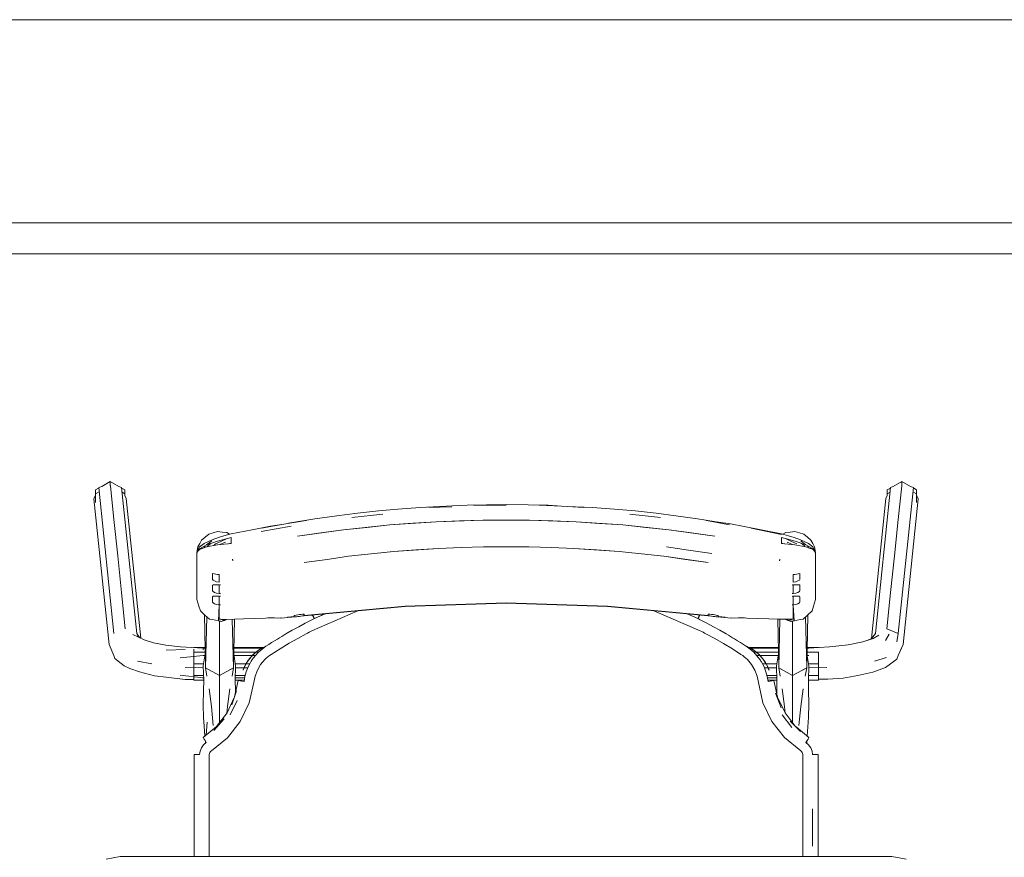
# Model space of a CAD drawing. Header units: millimetres. Extents: x 321 to 585, y -277 to 9.
# Tile 142 of 256: x 391.48 to 392.74, y -200.26 to -199.19. Entities that reach past the tile are written whole.
import ezdxf

# ---------------------------------------------------------------- set-up
doc = ezdxf.new("R2010")
doc.units = ezdxf.units.MM
doc.header["$MEASUREMENT"] = 0
for name, color, linetype, lineweight in [('IFC-Elemento de mobília-Contorno', 152, 'Continuous', 5), ('IFC-Laje-Contorno', 134, 'Continuous', 5), ('IFC-Viga-Contorno', 66, 'Continuous', 5)]:
    doc.layers.add(name, color=color, linetype=linetype, lineweight=lineweight)

msp = doc.modelspace()

# ---------------------------------------------------------------- linework, layer by layer
at = {"layer": 'IFC-Elemento de mobília-Contorno', "color": 7, "lineweight": 5}
for p, q in [((391.5807, -199.7893), (391.5917, -199.7832)), ((391.5917, -199.7883), (391.5917, -199.7832)), ((391.5917, -199.7832), (391.6027, -199.7893)), ((392.5943, -199.7893), (392.6054, -199.7832)), ((392.6054, -199.7883), (392.6054, -199.7832)), ((392.6054, -199.7832), (392.6164, -199.7893)), ((391.5728, -199.7937), (391.5766, -199.7916)), ((391.5728, -199.7988), (391.5728, -199.7937)), ((391.5728, -199.7988), (391.5774, -199.7963)), ((391.5766, -199.7916), (391.5769, -199.7908)), ((391.5769, -199.7908), (391.5807, -199.7893)), ((391.5769, -199.7908), (391.5962, -199.9777)), ((391.5917, -199.7883), (391.5919, -199.7884)), ((391.5919, -199.7884), (391.5963, -199.8316)), ((391.6027, -199.7893), (391.6061, -199.7907)), ((391.6061, -199.7907), (391.6255, -199.9775)), ((391.6061, -199.7907), (391.6065, -199.7914)), ((391.6065, -199.7914), (391.6105, -199.7937)), ((391.6105, -199.8009), (391.6105, -199.7937)), ((391.6105, -199.7988), (391.6105, -199.7937)), ((392.5716, -199.9775), (392.5909, -199.7907)), ((392.5865, -199.7937), (392.5906, -199.7914)), ((392.5865, -199.7988), (392.5865, -199.7937)), ((392.5906, -199.7914), (392.5909, -199.7907)), ((392.5909, -199.7907), (392.5943, -199.7893)), ((392.6007, -199.8316), (392.6052, -199.7884)), ((392.6008, -199.9777), (392.6202, -199.7908)), ((392.6052, -199.7884), (392.6054, -199.7883)), ((392.6164, -199.7893), (392.6202, -199.7908)), ((392.6196, -199.7963), (392.6242, -199.7988)), ((392.6202, -199.7908), (392.6205, -199.7916)), ((392.6205, -199.7916), (392.6242, -199.7937)), ((392.6242, -199.8003), (392.6242, -199.7937)), ((392.6242, -199.7988), (392.6242, -199.7937)), ((391.5708, -199.805), (391.5728, -199.8003)), ((391.5708, -199.805), (391.5902, -199.9919)), ((391.5728, -199.8098), (391.5728, -199.7988)), ((391.6068, -199.7967), (391.6105, -199.7988)), ((391.6105, -199.8009), (391.6105, -199.7988)), ((391.6105, -199.8009), (391.6122, -199.8048)), ((391.6122, -199.8048), (391.6307, -199.9838)), ((392.5663, -199.9841), (392.5848, -199.8048)), ((392.5848, -199.8048), (392.5865, -199.8009)), ((392.5865, -199.7988), (392.5903, -199.7967)), ((392.5865, -199.8009), (392.5865, -199.7988)), ((392.6069, -199.9919), (392.6262, -199.805)), ((392.6242, -199.8097), (392.6242, -199.7988)), ((392.6242, -199.8003), (392.6262, -199.805)), ((391.9082, -199.8234), (391.935, -199.8206)), ((391.935, -199.8206), (391.9601, -199.8184)), ((391.9601, -199.8184), (391.9884, -199.8163)), ((391.9884, -199.8163), (392.0298, -199.814)), ((391.9996, -199.8162), (392.0292, -199.8153)), ((392.0298, -199.814), (392.0488, -199.8134)), ((392.0488, -199.8134), (392.0736, -199.8127)), ((392.0566, -199.8134), (392.0987, -199.8134)), ((392.0736, -199.8127), (392.0987, -199.8126)), ((392.0987, -199.8126), (392.1269, -199.8128)), ((392.1269, -199.8128), (392.1525, -199.8134)), ((392.1408, -199.8134), (392.1697, -199.8144)), ((392.1525, -199.8134), (392.1697, -199.8144)), ((392.1697, -199.8144), (392.1979, -199.8162)), ((392.1768, -199.8149), (392.209, -199.8163)), ((392.209, -199.8163), (392.2373, -199.8184)), ((392.2373, -199.8184), (392.264, -199.8207)), ((392.264, -199.8207), (392.2907, -199.8236)), ((391.5963, -199.8316), (391.6012, -199.8783)), ((391.8138, -199.8375), (391.8425, -199.833)), ((391.82, -199.8365), (391.8538, -199.8309)), ((391.8538, -199.8309), (391.8816, -199.8268)), ((391.8816, -199.8268), (391.9082, -199.8234)), ((391.9012, -199.829), (391.9405, -199.8247)), ((392.0091, -199.8345), (392.0688, -199.8324)), ((392.0091, -199.8345), (392.039, -199.8334)), ((392.039, -199.8334), (392.0688, -199.8324)), ((392.0688, -199.8324), (392.1286, -199.8324)), ((392.1286, -199.8324), (392.1883, -199.8345)), ((392.1286, -199.8324), (392.1585, -199.8334)), ((392.1585, -199.8334), (392.1883, -199.8345)), ((392.2569, -199.8248), (392.2962, -199.829)), ((392.2907, -199.8236), (392.3159, -199.8268)), ((392.3159, -199.8268), (392.3437, -199.8309)), ((392.3437, -199.8309), (392.365, -199.8344)), ((392.355, -199.833), (392.3846, -199.8384)), ((392.355, -199.833), (392.386, -199.8374)), ((392.5959, -199.8783), (392.6007, -199.8316)), ((391.7463, -199.8502), (391.7732, -199.8447)), ((391.7732, -199.8447), (391.797, -199.8401)), ((391.7847, -199.847), (391.8233, -199.8401)), ((391.7853, -199.8426), (391.8138, -199.8375)), ((391.797, -199.8401), (391.8138, -199.8375)), ((391.8316, -199.8531), (391.8904, -199.8449)), ((391.8615, -199.8489), (391.8904, -199.8449)), ((391.8904, -199.8449), (391.9496, -199.8386)), ((391.8904, -199.8449), (391.92, -199.8417)), ((391.92, -199.8417), (391.9496, -199.8386)), ((391.9496, -199.8386), (392.0091, -199.8345)), ((391.9496, -199.8386), (391.9793, -199.8365)), ((391.9793, -199.8365), (392.0091, -199.8345)), ((392.1883, -199.8345), (392.2479, -199.8386)), ((392.1883, -199.8345), (392.2181, -199.8366)), ((392.2181, -199.8366), (392.2479, -199.8386)), ((392.2479, -199.8386), (392.3071, -199.8449)), ((392.2479, -199.8386), (392.2775, -199.8417)), ((392.2775, -199.8417), (392.3071, -199.8449)), ((392.3071, -199.8449), (392.3658, -199.8531)), ((392.3071, -199.8449), (392.3359, -199.8489)), ((392.386, -199.8374), (392.4036, -199.8408)), ((392.4036, -199.8408), (392.4274, -199.8452)), ((392.4122, -199.8426), (392.4514, -199.851)), ((392.4274, -199.8452), (392.4511, -199.8502)), ((391.7063, -199.8624), (391.7087, -199.858)), ((391.7087, -199.858), (391.7132, -199.8542)), ((391.7118, -199.8624), (391.7221, -199.8575)), ((391.7132, -199.8542), (391.7177, -199.8504)), ((391.7151, -199.8643), (391.7216, -199.8591)), ((391.7151, -199.8643), (391.7289, -199.8592)), ((391.7177, -199.8504), (391.7234, -199.8487)), ((391.7221, -199.8575), (391.7302, -199.8548)), ((391.7234, -199.8487), (391.7291, -199.8471)), ((391.7289, -199.8592), (391.7464, -199.8547)), ((391.7291, -199.8471), (391.7349, -199.8478)), ((391.7302, -199.8548), (391.7373, -199.8525)), ((391.7334, -199.8597), (391.7403, -199.8563)), ((391.7349, -199.8478), (391.7408, -199.8485)), ((391.7373, -199.8525), (391.7463, -199.8502)), ((391.7408, -199.8485), (391.7445, -199.8506)), ((391.7464, -199.8567), (391.7464, -199.8547)), ((391.7464, -199.8586), (391.7464, -199.8567)), ((391.7464, -199.8605), (391.7464, -199.8586)), ((391.8316, -199.8531), (391.8615, -199.8489)), ((392.3359, -199.8489), (392.3658, -199.8531)), ((392.4511, -199.8502), (392.4602, -199.8525)), ((392.4511, -199.8567), (392.4511, -199.8547)), ((392.4511, -199.8547), (392.4686, -199.8592)), ((392.4511, -199.8586), (392.4511, -199.8567)), ((392.4511, -199.8605), (392.4511, -199.8586)), ((392.4529, -199.8506), (392.4567, -199.8485)), ((392.4567, -199.8485), (392.4625, -199.8478)), ((392.4571, -199.8564), (392.464, -199.8598)), ((392.4602, -199.8525), (392.4673, -199.8548)), ((392.4625, -199.8478), (392.4684, -199.8471)), ((392.4673, -199.8548), (392.4754, -199.8575)), ((392.4684, -199.8471), (392.4741, -199.8488)), ((392.4686, -199.8592), (392.4823, -199.8643)), ((392.4741, -199.8488), (392.4798, -199.8504)), ((392.4754, -199.8575), (392.4856, -199.8624)), ((392.4758, -199.8591), (392.4823, -199.8643)), ((392.4798, -199.8504), (392.4843, -199.8542)), ((392.4843, -199.8542), (392.4888, -199.858)), ((392.4888, -199.858), (392.4912, -199.8623)), ((391.7027, -199.8739), (391.7039, -199.8668)), ((391.7027, -199.8739), (391.7057, -199.867)), ((391.7027, -199.8739), (391.7059, -199.8694)), ((391.7027, -199.8739), (391.7044, -199.8718)), ((391.7039, -199.8668), (391.7063, -199.8624)), ((391.7044, -199.8718), (391.7059, -199.8701)), ((391.7057, -199.867), (391.7118, -199.8624)), ((391.7059, -199.8694), (391.7151, -199.8643)), ((391.7059, -199.8701), (391.715, -199.8667)), ((391.7071, -199.8688), (391.7101, -199.8685)), ((391.7114, -199.868), (391.713, -199.8657)), ((391.715, -199.8667), (391.729, -199.8641)), ((391.7159, -199.8665), (391.7166, -199.8655)), ((391.7166, -199.8655), (391.7205, -199.8623)), ((391.7243, -199.8649), (391.7265, -199.8629)), ((391.7265, -199.8629), (391.7334, -199.8597)), ((391.729, -199.8641), (391.7464, -199.8625)), ((391.732, -199.8638), (391.7391, -199.8609)), ((391.7429, -199.8628), (391.7464, -199.8618)), ((391.7449, -199.8622), (391.7457, -199.8625)), ((391.7464, -199.8625), (391.7464, -199.8605)), ((391.9543, -199.8727), (392.0119, -199.8686)), ((391.9543, -199.8727), (391.9831, -199.8706)), ((391.9831, -199.8706), (392.0119, -199.8686)), ((392.0119, -199.8686), (392.0409, -199.8676)), ((392.0409, -199.8676), (392.0698, -199.8665)), ((392.0698, -199.8665), (392.1277, -199.8665)), ((392.1277, -199.8665), (392.1566, -199.8676)), ((392.1566, -199.8676), (392.1855, -199.8686)), ((392.1855, -199.8686), (392.2432, -199.8727)), ((392.1855, -199.8686), (392.2143, -199.8706)), ((392.2143, -199.8706), (392.2432, -199.8727)), ((392.3039, -199.8668), (392.3323, -199.8708)), ((392.3039, -199.8668), (392.3321, -199.8708)), ((392.3321, -199.8708), (392.3618, -199.875)), ((392.3323, -199.8708), (392.3618, -199.875)), ((392.4511, -199.8625), (392.4511, -199.8605)), ((392.4511, -199.8618), (392.4546, -199.8628)), ((392.4511, -199.8625), (392.4684, -199.8641)), ((392.4514, -199.8625), (392.4523, -199.8621)), ((392.4583, -199.8609), (392.4654, -199.8638)), ((392.464, -199.8598), (392.471, -199.8629)), ((392.4684, -199.8641), (392.4825, -199.8667)), ((392.4763, -199.862), (392.4806, -199.8655)), ((392.4806, -199.8655), (392.4813, -199.8665)), ((392.4823, -199.8643), (392.4916, -199.8694)), ((392.4825, -199.8667), (392.4916, -199.8701)), ((392.4843, -199.8657), (392.4856, -199.8678)), ((392.4856, -199.8624), (392.4915, -199.8668)), ((392.4875, -199.8686), (392.4903, -199.8687)), ((392.4912, -199.8623), (392.4935, -199.8666)), ((392.4915, -199.8668), (392.4947, -199.8739)), ((392.4916, -199.8694), (392.4947, -199.8739)), ((392.4916, -199.8701), (392.493, -199.8718)), ((392.493, -199.8718), (392.4947, -199.8739)), ((392.4935, -199.8666), (392.4947, -199.8739)), ((391.6012, -199.8783), (391.606, -199.925)), ((391.7027, -199.8889), (391.7027, -199.8739)), ((391.7483, -199.8824), (391.7485, -199.8834)), ((391.7483, -199.8824), (391.7487, -199.8846)), ((391.7485, -199.8834), (391.7487, -199.8846)), ((391.8401, -199.8869), (391.8693, -199.8828)), ((391.8693, -199.8828), (391.8969, -199.8788)), ((391.8969, -199.8788), (391.9256, -199.8758)), ((391.8969, -199.8788), (391.9131, -199.8771)), ((391.9256, -199.8758), (391.9543, -199.8727)), ((391.9422, -199.874), (391.9543, -199.8727)), ((392.2432, -199.8727), (392.3005, -199.8788)), ((392.2432, -199.8727), (392.2718, -199.8758)), ((392.2718, -199.8758), (392.3005, -199.8788)), ((392.3005, -199.8788), (392.3574, -199.8869)), ((392.3005, -199.8788), (392.3282, -199.8828)), ((392.3282, -199.8828), (392.3574, -199.8869)), ((392.4488, -199.8846), (392.4492, -199.8824)), ((392.4488, -199.8846), (392.449, -199.8834)), ((392.449, -199.8834), (392.4492, -199.8824)), ((392.4947, -199.8889), (392.4947, -199.8739)), ((392.591, -199.925), (392.5959, -199.8783)), ((391.7027, -199.904), (391.7027, -199.8889)), ((392.4947, -199.9039), (392.4947, -199.8889)), ((391.7027, -199.919), (391.7027, -199.904)), ((391.7227, -199.9007), (391.7248, -199.9013)), ((391.7227, -199.9027), (391.7227, -199.9007)), ((391.7227, -199.9046), (391.7227, -199.9027)), ((391.7227, -199.9065), (391.7227, -199.9046)), ((391.7227, -199.9084), (391.7227, -199.9065)), ((391.7227, -199.9084), (391.7233, -199.9093)), ((391.7233, -199.9093), (391.7251, -199.9104)), ((391.7248, -199.9013), (391.7269, -199.9017)), ((391.7269, -199.9017), (391.7291, -199.902)), ((391.7291, -199.902), (391.7312, -199.9021)), ((391.7312, -199.9045), (391.7312, -199.9021)), ((391.7312, -199.907), (391.7312, -199.9045)), ((391.7312, -199.9094), (391.7312, -199.9069)), ((391.7312, -199.9118), (391.7312, -199.9094)), ((392.4662, -199.9021), (392.4684, -199.902)), ((392.4662, -199.9045), (392.4662, -199.9021)), ((392.4662, -199.907), (392.4662, -199.9045)), ((392.4662, -199.9094), (392.4662, -199.9069)), ((392.4662, -199.9118), (392.4662, -199.9094)), ((392.4684, -199.902), (392.4705, -199.9017)), ((392.4705, -199.9017), (392.4726, -199.9013)), ((392.4723, -199.9104), (392.4741, -199.9093)), ((392.4726, -199.9013), (392.4747, -199.9007)), ((392.4741, -199.9093), (392.4747, -199.9084)), ((392.4747, -199.9027), (392.4747, -199.9007)), ((392.4747, -199.9046), (392.4747, -199.9027)), ((392.4747, -199.9065), (392.4747, -199.9046)), ((392.4747, -199.9084), (392.4747, -199.9065)), ((392.4947, -199.9189), (392.4947, -199.9039)), ((391.7027, -199.934), (391.7027, -199.919)), ((391.7227, -199.9159), (391.7233, -199.9154)), ((391.7227, -199.9177), (391.7227, -199.9159)), ((391.7227, -199.9195), (391.7227, -199.9177)), ((391.7227, -199.9212), (391.7227, -199.9195)), ((391.7227, -199.923), (391.7227, -199.9212)), ((391.7233, -199.9154), (391.7251, -199.9152)), ((391.7251, -199.9104), (391.7278, -199.9114)), ((391.7251, -199.9152), (391.7278, -199.9152)), ((391.7278, -199.9114), (391.7312, -199.9118)), ((391.7278, -199.9152), (391.7312, -199.9152)), ((391.7312, -199.918), (391.7312, -199.9152)), ((391.7312, -199.9208), (391.7312, -199.918)), ((391.7312, -199.9236), (391.7312, -199.9208)), ((391.7315, -199.9152), (391.7316, -199.9152)), ((391.732, -199.9152), (391.7324, -199.9152)), ((391.7324, -199.9152), (391.7327, -199.9152)), ((392.4647, -199.9152), (392.4651, -199.9152)), ((392.4651, -199.9152), (392.4655, -199.9152)), ((392.4662, -199.9118), (392.4696, -199.9114)), ((392.4662, -199.918), (392.4662, -199.9152)), ((392.4662, -199.9152), (392.4696, -199.9152)), ((392.4662, -199.9208), (392.4662, -199.918)), ((392.4662, -199.9236), (392.4662, -199.9208)), ((392.4696, -199.9114), (392.4723, -199.9104)), ((392.4696, -199.9152), (392.4723, -199.9152)), ((392.4723, -199.9152), (392.4741, -199.9154)), ((392.4741, -199.9154), (392.4747, -199.9159)), ((392.4747, -199.9177), (392.4747, -199.9159)), ((392.4747, -199.9195), (392.4747, -199.9177)), ((392.4747, -199.9212), (392.4747, -199.9195)), ((392.4747, -199.923), (392.4747, -199.9212)), ((392.4947, -199.934), (392.4947, -199.9189)), ((391.606, -199.925), (391.6109, -199.9718)), ((391.7027, -199.934), (391.7052, -199.9426)), ((391.7227, -199.923), (391.7233, -199.9239)), ((391.7227, -199.9305), (391.7233, -199.9299)), ((391.7227, -199.9322), (391.7227, -199.9305)), ((391.7227, -199.934), (391.7227, -199.9322)), ((391.7227, -199.9358), (391.7227, -199.934)), ((391.7233, -199.9239), (391.7251, -199.925)), ((391.7233, -199.9299), (391.7251, -199.9298)), ((391.7251, -199.925), (391.7278, -199.9259)), ((391.7251, -199.9298), (391.7278, -199.9298)), ((391.7278, -199.9259), (391.7312, -199.9264)), ((391.7278, -199.9298), (391.7312, -199.9298)), ((391.7312, -199.9264), (391.7312, -199.9236)), ((391.7312, -199.9326), (391.7312, -199.9298)), ((391.7312, -199.9353), (391.7312, -199.9326)), ((391.7315, -199.9264), (391.7327, -199.9264)), ((391.7316, -199.9264), (391.732, -199.9264)), ((391.7316, -199.9298), (391.7317, -199.9298)), ((391.732, -199.9264), (391.7324, -199.9264)), ((391.732, -199.9298), (391.7324, -199.9298)), ((391.7324, -199.9298), (391.7327, -199.9298)), ((392.4647, -199.9264), (392.4659, -199.9264)), ((392.4647, -199.9298), (392.4651, -199.9298)), ((392.4651, -199.9264), (392.4655, -199.9264)), ((392.4651, -199.9298), (392.4655, -199.9298)), ((392.4655, -199.9264), (392.4659, -199.9264)), ((392.4662, -199.9264), (392.4662, -199.9236)), ((392.4662, -199.9264), (392.4696, -199.9259)), ((392.4662, -199.9326), (392.4662, -199.9298)), ((392.4662, -199.9298), (392.4696, -199.9298)), ((392.4662, -199.9353), (392.4662, -199.9326)), ((392.4696, -199.9259), (392.4723, -199.925)), ((392.4696, -199.9298), (392.4723, -199.9298)), ((392.4723, -199.925), (392.4741, -199.9239)), ((392.4723, -199.9298), (392.4741, -199.9299)), ((392.4741, -199.9239), (392.4747, -199.923)), ((392.4741, -199.9299), (392.4747, -199.9305)), ((392.4747, -199.9322), (392.4747, -199.9305)), ((392.4747, -199.934), (392.4747, -199.9322)), ((392.4747, -199.9358), (392.4747, -199.934)), ((392.4922, -199.9426), (392.4947, -199.934)), ((392.5862, -199.9718), (392.591, -199.925)), ((391.7052, -199.9426), (391.707, -199.9488)), ((391.7227, -199.9375), (391.7227, -199.9358)), ((391.7227, -199.9375), (391.7233, -199.9385)), ((391.7233, -199.9385), (391.7251, -199.9395)), ((391.7251, -199.9395), (391.7278, -199.9405)), ((391.7278, -199.9405), (391.7312, -199.9409)), ((391.7302, -199.9613), (391.7312, -199.9409)), ((391.7312, -199.9382), (391.7312, -199.9353)), ((391.7312, -199.9409), (391.7312, -199.9382)), ((391.7312, -199.9593), (391.7312, -199.9409)), ((391.7312, -199.9409), (391.7327, -199.941)), ((391.7312, -199.9409), (391.7315, -199.941)), ((391.7324, -199.941), (391.7327, -199.941)), ((391.8401, -199.9545), (391.9691, -199.9425)), ((391.9046, -199.9489), (391.9691, -199.9429)), ((391.9691, -199.9425), (392.0987, -199.9384)), ((391.9691, -199.9429), (392.0339, -199.9409)), ((392.0339, -199.9409), (392.0987, -199.9389)), ((392.0987, -199.9384), (392.2283, -199.9425)), ((392.0987, -199.9389), (392.1635, -199.9409)), ((392.1635, -199.9409), (392.2283, -199.9429)), ((392.2283, -199.9425), (392.3574, -199.9545)), ((392.2283, -199.9429), (392.3072, -199.9503)), ((392.4647, -199.941), (392.4662, -199.9409)), ((392.4647, -199.941), (392.4651, -199.941)), ((392.4659, -199.941), (392.4662, -199.9409)), ((392.4662, -199.9382), (392.4662, -199.9353)), ((392.4662, -199.9409), (392.4662, -199.9382)), ((392.4662, -199.9409), (392.4696, -199.9405)), ((392.4662, -199.9593), (392.4662, -199.9409)), ((392.4662, -199.9409), (392.4673, -199.9613)), ((392.4696, -199.9405), (392.4723, -199.9395)), ((392.4723, -199.9395), (392.4741, -199.9385)), ((392.4741, -199.9385), (392.4747, -199.9375)), ((392.4747, -199.9375), (392.4747, -199.9358)), ((392.4904, -199.9488), (392.4922, -199.9426)), ((391.707, -199.9488), (391.7128, -199.954)), ((391.7123, -199.9535), (391.7136, -200.0215)), ((391.7128, -199.954), (391.7186, -199.9592)), ((391.7136, -200.0215), (391.7153, -199.9562)), ((391.7186, -199.9592), (391.7225, -199.9599)), ((391.7225, -199.9599), (391.7263, -199.9606)), ((391.7312, -199.9593), (391.7349, -199.9597)), ((391.7312, -199.9593), (391.7321, -199.9594)), ((391.7321, -199.9594), (391.7331, -199.9595)), ((391.7331, -199.9595), (391.734, -199.9596)), ((391.734, -199.9596), (391.7349, -199.9597)), ((391.7349, -199.9597), (391.7386, -199.9597)), ((391.7349, -199.9597), (391.7358, -199.9597)), ((391.7358, -199.9597), (391.7363, -199.9597)), ((391.7363, -199.9597), (391.7368, -199.9597)), ((391.7368, -199.9597), (391.7372, -199.9597)), ((391.7372, -199.9597), (391.7377, -199.9597)), ((391.7377, -199.9597), (391.7382, -199.9597)), ((391.7383, -199.9605), (391.7387, -199.9603)), ((391.7386, -199.9597), (391.7624, -199.959)), ((391.7387, -199.9603), (391.7391, -199.9602)), ((391.7391, -199.9602), (391.7395, -199.96)), ((391.7395, -199.96), (391.7399, -199.9599)), ((391.7399, -199.9599), (391.7403, -199.9598)), ((391.7403, -199.9598), (391.7404, -199.9596)), ((391.7479, -199.9594), (391.7495, -200.0215)), ((391.7495, -200.0215), (391.7506, -199.9593)), ((391.7624, -199.959), (391.7906, -199.9578)), ((391.7906, -199.9578), (391.7936, -199.9575)), ((391.7936, -199.9575), (391.7976, -199.9577)), ((391.7976, -199.9577), (391.8018, -199.9577)), ((391.8018, -199.9577), (391.806, -199.9578)), ((391.806, -199.9578), (391.8103, -199.9577)), ((391.8101, -199.9578), (391.8286, -199.9563)), ((391.8101, -199.9577), (391.8101, -199.9578)), ((391.8101, -199.9578), (391.8103, -199.9577)), ((391.8186, -199.9569), (391.8267, -199.9559)), ((391.8186, -199.9569), (391.8268, -199.9561)), ((391.8267, -199.9553), (391.8271, -199.9548)), ((391.8267, -199.9554), (391.8267, -199.9553)), ((391.8267, -199.9556), (391.8267, -199.9554)), ((391.8267, -199.9557), (391.8267, -199.9556)), ((391.8267, -199.9559), (391.8267, -199.9557)), ((391.8268, -199.9561), (391.8275, -199.9563)), ((391.8271, -199.9548), (391.8282, -199.9544)), ((391.8275, -199.9563), (391.8286, -199.9563)), ((391.8282, -199.9544), (391.8298, -199.954)), ((391.8286, -199.9563), (391.8301, -199.9562)), ((391.8298, -199.954), (391.8317, -199.9537)), ((391.8301, -199.9562), (391.8317, -199.956)), ((391.8317, -199.9537), (391.8338, -199.9534)), ((391.8317, -199.956), (391.8338, -199.9557)), ((391.8338, -199.9534), (391.8359, -199.9532)), ((391.8338, -199.9557), (391.8359, -199.9555)), ((391.8359, -199.9532), (391.838, -199.9529)), ((391.8359, -199.9555), (391.8379, -199.9552)), ((391.8379, -199.9552), (391.84, -199.955)), ((391.838, -199.9529), (391.8401, -199.9527)), ((391.8396, -199.9527), (391.84, -199.955)), ((391.8396, -199.9527), (391.84, -199.955)), ((391.84, -199.955), (391.9046, -199.9489)), ((391.8401, -199.9531), (391.8401, -199.9527)), ((391.8401, -199.9536), (391.8401, -199.9531)), ((391.8401, -199.9541), (391.8401, -199.9536)), ((391.8401, -199.9545), (391.8401, -199.9541)), ((391.8414, -199.9645), (391.8498, -199.9603)), ((391.8498, -199.9603), (391.8506, -199.9599)), ((391.8504, -199.954), (391.8506, -199.9546)), ((391.8506, -199.9546), (391.8518, -199.957)), ((391.8506, -199.9599), (391.8515, -199.9595)), ((391.8508, -199.954), (391.8518, -199.956)), ((391.8515, -199.9595), (391.8523, -199.959)), ((391.8518, -199.956), (391.8531, -199.9586)), ((391.8518, -199.957), (391.8522, -199.9568)), ((391.8518, -199.957), (391.8522, -199.9568)), ((391.8518, -199.957), (391.8527, -199.9588)), ((391.8523, -199.959), (391.8531, -199.9586)), ((391.8531, -199.9586), (391.8667, -199.9525)), ((391.8531, -199.9586), (391.8666, -199.9525)), ((391.8793, -199.9615), (391.9087, -199.9486)), ((391.9087, -199.9486), (391.909, -199.9485)), ((392.2879, -199.9485), (392.3472, -199.9743)), ((392.3072, -199.9503), (392.3574, -199.955)), ((392.3303, -199.9524), (392.3439, -199.9586)), ((392.3303, -199.9524), (392.3439, -199.9586)), ((392.3439, -199.9586), (392.3452, -199.956)), ((392.3439, -199.9586), (392.3448, -199.959)), ((392.3443, -199.9588), (392.3452, -199.957)), ((392.3448, -199.9568), (392.3452, -199.957)), ((392.3448, -199.9568), (392.3452, -199.957)), ((392.3448, -199.959), (392.3456, -199.9595)), ((392.3452, -199.956), (392.3463, -199.9539)), ((392.3452, -199.957), (392.3464, -199.9546)), ((392.3456, -199.9595), (392.3464, -199.9599)), ((392.3464, -199.9546), (392.3467, -199.954)), ((392.3464, -199.9599), (392.3472, -199.9603)), ((392.3472, -199.9603), (392.3557, -199.9645)), ((392.3574, -199.9531), (392.3574, -199.9527)), ((392.3574, -199.9527), (392.3595, -199.9529)), ((392.3574, -199.9536), (392.3574, -199.9531)), ((392.3574, -199.9541), (392.3574, -199.9536)), ((392.3574, -199.9545), (392.3574, -199.9541)), ((392.3574, -199.955), (392.3595, -199.9552)), ((392.3595, -199.9529), (392.3616, -199.9532)), ((392.3595, -199.9552), (392.3616, -199.9555)), ((392.3616, -199.9532), (392.3636, -199.9534)), ((392.3616, -199.9555), (392.3637, -199.9557)), ((392.3636, -199.9534), (392.3657, -199.9537)), ((392.3637, -199.9557), (392.3657, -199.956)), ((392.3657, -199.9537), (392.3676, -199.954)), ((392.3657, -199.956), (392.3674, -199.9562)), ((392.3674, -199.9562), (392.3689, -199.9563)), ((392.3676, -199.954), (392.3693, -199.9544)), ((392.3689, -199.9563), (392.3873, -199.9578)), ((392.3689, -199.9563), (392.37, -199.9563)), ((392.3693, -199.9544), (392.3703, -199.9548)), ((392.37, -199.9563), (392.3706, -199.9561)), ((392.3703, -199.9548), (392.3707, -199.9553)), ((392.3706, -199.9561), (392.3789, -199.9569)), ((392.3707, -199.9554), (392.3707, -199.9553)), ((392.3707, -199.9556), (392.3707, -199.9554)), ((392.3707, -199.9557), (392.3707, -199.9556)), ((392.3707, -199.9559), (392.3707, -199.9557)), ((392.3707, -199.9559), (392.3789, -199.9569)), ((392.3872, -199.9577), (392.3873, -199.9578)), ((392.3872, -199.9577), (392.3915, -199.9578)), ((392.3873, -199.9578), (392.3873, -199.9577)), ((392.3915, -199.9578), (392.3957, -199.9577)), ((392.3957, -199.9577), (392.3998, -199.9577)), ((392.3998, -199.9577), (392.4039, -199.9575)), ((392.4039, -199.9575), (392.4069, -199.9578)), ((392.4069, -199.9578), (392.435, -199.959)), ((392.435, -199.959), (392.4552, -199.9595)), ((392.435, -199.959), (392.4662, -199.9593)), ((392.4464, -199.9593), (392.4476, -200.0215)), ((392.4465, -199.9591), (392.462, -199.9597)), ((392.4476, -200.0215), (392.4492, -199.9593)), ((392.4565, -199.9595), (392.4567, -199.9596)), ((392.4567, -199.9596), (392.4572, -199.9598)), ((392.457, -199.9595), (392.4572, -199.9598)), ((392.4572, -199.9595), (392.4572, -199.9598)), ((392.4572, -199.9595), (392.4576, -199.9599)), ((392.4572, -199.9598), (392.4576, -199.9599)), ((392.4574, -199.9595), (392.4576, -199.9599)), ((392.4574, -199.9595), (392.458, -199.96)), ((392.4576, -199.9599), (392.458, -199.96)), ((392.458, -199.96), (392.458, -199.9596)), ((392.458, -199.96), (392.4584, -199.9602)), ((392.4584, -199.9602), (392.4587, -199.9603)), ((392.4586, -199.9596), (392.4591, -199.9605)), ((392.4587, -199.9603), (392.4591, -199.9605)), ((392.4591, -199.9596), (392.4591, -199.9605)), ((392.462, -199.9597), (392.4641, -199.9596)), ((392.462, -199.9597), (392.4625, -199.9597)), ((392.4625, -199.9597), (392.463, -199.9596)), ((392.463, -199.9596), (392.4636, -199.9596)), ((392.4636, -199.9596), (392.4641, -199.9596)), ((392.4641, -199.9596), (392.4662, -199.9593)), ((392.4641, -199.9596), (392.4646, -199.9595)), ((392.4646, -199.9595), (392.4652, -199.9594)), ((392.4652, -199.9594), (392.4662, -199.9593)), ((392.4655, -199.9593), (392.4662, -199.9593)), ((392.4711, -199.9606), (392.475, -199.9599)), ((392.475, -199.9599), (392.4788, -199.9592)), ((392.4788, -199.9592), (392.4846, -199.954)), ((392.4818, -199.9565), (392.4835, -200.0215)), ((392.4835, -200.0215), (392.4848, -199.9539)), ((392.4846, -199.954), (392.4904, -199.9488)), ((391.7263, -199.9606), (391.7302, -199.9613)), ((391.7302, -199.9613), (391.7312, -199.9615)), ((391.7312, -199.9615), (391.7321, -199.9617)), ((391.7315, -199.9644), (391.7315, -199.9616)), ((391.7315, -199.998), (391.7315, -199.9644)), ((391.7321, -199.9617), (391.7331, -199.9619)), ((391.7331, -199.9619), (391.7341, -199.9621)), ((391.7341, -199.9621), (391.7348, -199.9618)), ((391.7348, -199.9618), (391.7356, -199.9615)), ((391.7356, -199.9615), (391.736, -199.9613)), ((391.736, -199.9613), (391.7364, -199.9612)), ((391.7364, -199.9612), (391.7368, -199.9611)), ((391.7368, -199.9611), (391.7372, -199.9609)), ((391.7372, -199.9609), (391.7375, -199.9608)), ((391.7375, -199.9608), (391.7379, -199.9606)), ((391.7379, -199.9606), (391.7383, -199.9605)), ((391.8248, -199.9734), (391.8331, -199.9689)), ((391.8331, -199.9689), (391.8414, -199.9645)), ((391.8498, -199.9743), (391.8793, -199.9615)), ((392.3557, -199.9645), (392.364, -199.9689)), ((392.364, -199.9689), (392.3723, -199.9734)), ((392.4591, -199.9605), (392.4595, -199.9606)), ((392.4595, -199.9606), (392.4599, -199.9608)), ((392.4599, -199.9608), (392.4603, -199.9609)), ((392.4603, -199.9609), (392.4607, -199.9611)), ((392.4607, -199.9611), (392.4611, -199.9612)), ((392.4611, -199.9612), (392.4615, -199.9613)), ((392.4615, -199.9613), (392.4618, -199.9615)), ((392.4618, -199.9615), (392.4622, -199.9616)), ((392.4622, -199.9616), (392.4626, -199.9618)), ((392.4626, -199.9618), (392.463, -199.9619)), ((392.463, -199.9619), (392.4634, -199.9621)), ((392.4634, -199.9621), (392.4639, -199.962)), ((392.4639, -199.962), (392.4644, -199.9619)), ((392.4644, -199.9619), (392.4653, -199.9617)), ((392.4653, -199.9617), (392.4663, -199.9615)), ((392.4655, -199.9644), (392.4655, -199.9617)), ((392.4655, -199.998), (392.4655, -199.9644)), ((392.4663, -199.9615), (392.4673, -199.9613)), ((392.4673, -199.9613), (392.4711, -199.9606)), ((392.5862, -199.9718), (392.6008, -199.9777)), ((392.5862, -199.9718), (392.5935, -199.9747)), ((391.6206, -199.9791), (391.635, -199.9858)), ((391.6255, -199.9775), (391.629, -199.9828)), ((391.6262, -199.9806), (391.6299, -199.9834)), ((391.802, -199.987), (391.8058, -199.9847)), ((391.8058, -199.9847), (391.8085, -199.983)), ((391.8085, -199.983), (391.8112, -199.9814)), ((391.8112, -199.9814), (391.8139, -199.9797)), ((391.8139, -199.9797), (391.8166, -199.9781)), ((391.8166, -199.9781), (391.8248, -199.9734)), ((391.8206, -199.9902), (391.8317, -199.9839)), ((391.8317, -199.9839), (391.8426, -199.978)), ((391.8426, -199.978), (391.8444, -199.9771)), ((391.8444, -199.9771), (391.8462, -199.9761)), ((391.8462, -199.9761), (391.848, -199.9752)), ((391.848, -199.9752), (391.8498, -199.9743)), ((392.3472, -199.9743), (392.349, -199.9752)), ((392.349, -199.9752), (392.3509, -199.9761)), ((392.3509, -199.9761), (392.3527, -199.9771)), ((392.3527, -199.9771), (392.3545, -199.978)), ((392.3545, -199.978), (392.3659, -199.9842)), ((392.3659, -199.9842), (392.3771, -199.9906)), ((392.3723, -199.9734), (392.3805, -199.9781)), ((392.3805, -199.9781), (392.3832, -199.9797)), ((392.3832, -199.9797), (392.3859, -199.9814)), ((392.3859, -199.9814), (392.3886, -199.983)), ((392.3886, -199.983), (392.3912, -199.9846)), ((392.3912, -199.9846), (392.395, -199.987)), ((392.5554, -199.9882), (392.5684, -199.9841)), ((392.5609, -199.9865), (392.5664, -199.9841)), ((392.5664, -199.9841), (392.5716, -199.9775)), ((392.5684, -199.9841), (392.5758, -199.9797)), ((392.5845, -199.9864), (392.5893, -199.9786)), ((392.5935, -199.9747), (392.6008, -199.9777)), ((392.5988, -199.9884), (392.6008, -199.9777)), ((391.5902, -199.9919), (391.593, -199.9978)), ((391.5902, -199.9919), (391.5962, -200.006)), ((391.635, -199.9858), (391.6472, -199.9896)), ((391.6472, -199.9896), (391.6627, -199.9925)), ((391.6627, -199.9925), (391.6817, -199.9946)), ((391.6633, -199.9989), (391.6874, -199.9983)), ((391.6817, -199.9946), (391.7108, -199.9964)), ((391.6985, -199.9956), (391.6985, -199.9954)), ((391.6985, -199.9954), (391.7131, -199.9954)), ((391.6985, -200.0017), (391.6985, -199.9975)), ((391.7108, -199.9986), (391.7108, -199.9964)), ((391.7108, -199.9964), (391.7131, -199.9964)), ((391.7315, -200.0316), (391.7315, -199.998)), ((391.7499, -199.9964), (391.7858, -199.9964)), ((391.75, -199.9954), (391.7875, -199.9954)), ((391.7802, -200), (391.7849, -199.9969)), ((391.7813, -199.9991), (391.7849, -199.9969)), ((391.7814, -200.0017), (391.786, -199.9976)), ((391.7844, -199.9972), (391.7852, -199.9968)), ((391.7849, -199.9969), (391.7912, -199.9939)), ((391.7849, -199.9969), (391.7882, -199.995)), ((391.786, -199.9976), (391.791, -199.994)), ((391.786, -199.9964), (391.7877, -199.9964)), ((391.788, -199.9954), (391.789, -199.9954)), ((391.7882, -199.995), (391.7916, -199.9936)), ((391.791, -199.994), (391.7946, -199.9916)), ((391.7946, -199.9916), (391.7983, -199.9893)), ((391.7977, -200.0044), (391.8093, -199.9971)), ((391.7983, -199.9893), (391.802, -199.987)), ((391.8093, -199.9971), (391.8206, -199.9902)), ((392.3771, -199.9906), (392.3883, -199.9974)), ((392.3883, -199.9974), (392.3993, -200.0044)), ((392.395, -199.987), (392.3987, -199.9893)), ((392.3987, -199.9893), (392.4024, -199.9916)), ((392.4024, -199.9916), (392.4062, -199.9941)), ((392.4055, -199.9936), (392.4089, -199.995)), ((392.4061, -199.994), (392.411, -199.9976)), ((392.4061, -199.9941), (392.4122, -199.9969)), ((392.408, -199.9954), (392.409, -199.9954)), ((392.4089, -199.995), (392.4122, -199.9969)), ((392.4093, -199.9964), (392.411, -199.9964)), ((392.4096, -199.9954), (392.4471, -199.9954)), ((392.411, -199.9976), (392.4156, -200.0017)), ((392.4113, -199.9964), (392.4471, -199.9964)), ((392.4119, -199.9968), (392.4127, -199.9972)), ((392.4122, -199.9969), (392.4168, -200)), ((392.4122, -199.9969), (392.4158, -199.9991)), ((392.4655, -200.0316), (392.4655, -199.998)), ((392.4839, -199.9964), (392.4862, -199.9964)), ((392.484, -199.9954), (392.4985, -199.9954)), ((392.4862, -199.9964), (392.5128, -199.9948)), ((392.4985, -199.9956), (392.4985, -199.9954)), ((392.5128, -199.9948), (392.5365, -199.9921)), ((392.5365, -199.9921), (392.5554, -199.9882)), ((392.6008, -200.006), (392.6069, -199.9919)), ((392.604, -199.9978), (392.6069, -199.9919)), ((391.5962, -200.006), (391.5977, -200.0096)), ((391.5977, -200.0096), (391.6057, -200.0162)), ((391.681, -200.0088), (391.7108, -200.006)), ((391.6985, -200.0017), (391.7132, -200.0017)), ((391.6985, -200.0166), (391.6985, -200.0017)), ((391.7108, -200.0191), (391.7133, -200.0035)), ((391.7108, -200.006), (391.7129, -200.006)), ((391.7498, -200.0017), (391.7781, -200.0017)), ((391.7498, -200.0035), (391.7522, -200.0191)), ((391.7502, -200.006), (391.7734, -200.006)), ((391.7685, -200.0118), (391.772, -200.0074)), ((391.7685, -200.0118), (391.7695, -200.0103)), ((391.7695, -200.0103), (391.772, -200.0074)), ((391.771, -200.0086), (391.7732, -200.0062)), ((391.772, -200.0074), (391.7759, -200.0035)), ((391.772, -200.0074), (391.775, -200.0042)), ((391.7735, -200.006), (391.7775, -200.006)), ((391.7735, -200.0111), (391.7772, -200.0062)), ((391.775, -200.0042), (391.7813, -199.9991)), ((391.7759, -200.0035), (391.7802, -200)), ((391.7772, -200.0062), (391.7814, -200.0017)), ((391.7781, -200.0017), (391.7814, -200.0017)), ((391.7896, -200.0111), (391.7915, -200.0092)), ((391.7915, -200.0092), (391.7935, -200.0075)), ((391.7935, -200.0075), (391.7956, -200.0059)), ((391.7956, -200.0059), (391.7977, -200.0044)), ((392.3993, -200.0044), (392.4015, -200.0059)), ((392.4015, -200.0059), (392.4036, -200.0075)), ((392.4036, -200.0075), (392.4056, -200.0092)), ((392.4056, -200.0092), (392.4075, -200.0111)), ((392.4156, -200.0017), (392.4189, -200.0017)), ((392.4156, -200.0017), (392.4198, -200.0062)), ((392.4158, -199.9991), (392.422, -200.0042)), ((392.4168, -200), (392.4212, -200.0035)), ((392.419, -200.0017), (392.4472, -200.0017)), ((392.4196, -200.006), (392.4236, -200.006)), ((392.4198, -200.0062), (392.4235, -200.0111)), ((392.4212, -200.0035), (392.4251, -200.0074)), ((392.422, -200.0042), (392.4251, -200.0074)), ((392.4237, -200.006), (392.4469, -200.006)), ((392.4238, -200.0062), (392.426, -200.0086)), ((392.4251, -200.0074), (392.4275, -200.0103)), ((392.4251, -200.0074), (392.4285, -200.0118)), ((392.4275, -200.0103), (392.4285, -200.0118)), ((392.4448, -200.0191), (392.4473, -200.0035)), ((392.4838, -200.0017), (392.4985, -200.0017)), ((392.4838, -200.0035), (392.4862, -200.0191)), ((392.4842, -200.006), (392.4862, -200.006)), ((392.4985, -200.0017), (392.4985, -200.0014)), ((392.4985, -200.0166), (392.4985, -200.0017)), ((392.5705, -200.013), (392.5855, -200.0085)), ((392.5845, -200.0212), (392.5988, -200.0104)), ((392.5988, -200.0104), (392.6008, -200.006)), ((391.6057, -200.0162), (391.6094, -200.0189)), ((391.6094, -200.0189), (391.6169, -200.0223)), ((391.6169, -200.0223), (391.6291, -200.0269)), ((391.6266, -200.013), (391.6448, -200.0167)), ((391.6877, -200.0211), (391.7109, -200.0216)), ((391.6985, -200.0166), (391.7112, -200.0166)), ((391.6985, -200.0314), (391.6985, -200.0166)), ((391.7108, -200.0191), (391.7113, -200.038)), ((391.7108, -200.0216), (391.7109, -200.0216)), ((391.7136, -200.0215), (391.7153, -200.0321)), ((391.7136, -200.0215), (391.7315, -200.0316)), ((391.7136, -200.0215), (391.7139, -200.0216)), ((391.7315, -200.0316), (391.7495, -200.0215)), ((391.7444, -200.0243), (391.7495, -200.0215)), ((391.7477, -200.0321), (391.7495, -200.0215)), ((391.7518, -200.0166), (391.7654, -200.0166)), ((391.7518, -200.038), (391.7522, -200.0191)), ((391.7522, -200.0216), (391.7629, -200.0216)), ((391.7617, -200.0246), (391.7631, -200.0212)), ((391.7617, -200.0246), (391.7631, -200.0212)), ((391.7619, -200.0241), (391.7647, -200.0178)), ((391.763, -200.0216), (391.7677, -200.0216)), ((391.7631, -200.0212), (391.765, -200.0172)), ((391.7631, -200.0212), (391.7647, -200.018)), ((391.7647, -200.018), (391.7665, -200.0148)), ((391.765, -200.0172), (391.7665, -200.0148)), ((391.7655, -200.0166), (391.7702, -200.0166)), ((391.7657, -200.0162), (391.7688, -200.0114)), ((391.7658, -200.0266), (391.7682, -200.0205)), ((391.7665, -200.0148), (391.7685, -200.0118)), ((391.7682, -200.0205), (391.7711, -200.0148)), ((391.7711, -200.0148), (391.7717, -200.0139)), ((391.7717, -200.0139), (391.7723, -200.0129)), ((391.7723, -200.0129), (391.7729, -200.012)), ((391.7729, -200.012), (391.7735, -200.0111)), ((391.78, -200.0246), (391.7842, -200.0174)), ((391.7842, -200.0174), (391.7896, -200.0111)), ((392.4075, -200.0111), (392.4128, -200.0174)), ((392.4128, -200.0174), (392.4171, -200.0246)), ((392.4235, -200.0111), (392.4242, -200.012)), ((392.4242, -200.012), (392.4248, -200.0129)), ((392.4248, -200.0129), (392.4254, -200.0139)), ((392.4254, -200.0139), (392.4259, -200.0148)), ((392.4259, -200.0148), (392.4289, -200.0205)), ((392.4269, -200.0166), (392.4316, -200.0166)), ((392.4283, -200.0114), (392.4313, -200.0161)), ((392.4285, -200.0118), (392.4306, -200.0148)), ((392.4289, -200.0205), (392.4312, -200.0266)), ((392.4293, -200.0216), (392.434, -200.0216)), ((392.4306, -200.0148), (392.432, -200.0172)), ((392.4306, -200.0148), (392.4324, -200.018)), ((392.4317, -200.0166), (392.4452, -200.0166)), ((392.432, -200.0172), (392.434, -200.0212)), ((392.4323, -200.0179), (392.4351, -200.0241)), ((392.4324, -200.018), (392.434, -200.0212)), ((392.434, -200.0212), (392.4353, -200.0246)), ((392.434, -200.0212), (392.4353, -200.0246)), ((392.4341, -200.0216), (392.4449, -200.0216)), ((392.4448, -200.0191), (392.4453, -200.038)), ((392.4476, -200.0215), (392.4493, -200.0321)), ((392.4476, -200.0215), (392.4655, -200.0316)), ((392.4476, -200.0215), (392.4479, -200.0216)), ((392.4655, -200.0316), (392.4835, -200.0215)), ((392.4784, -200.0243), (392.4835, -200.0215)), ((392.4817, -200.0321), (392.4835, -200.0215)), ((392.4858, -200.0166), (392.4985, -200.0166)), ((392.4858, -200.038), (392.4862, -200.0191)), ((392.4862, -200.0216), (392.5094, -200.0211)), ((392.4862, -200.0216), (392.4862, -200.0216)), ((392.4985, -200.0314), (392.4985, -200.0166)), ((392.5682, -200.027), (392.5845, -200.0212)), ((391.6291, -200.0269), (391.6484, -200.0318)), ((391.6484, -200.0318), (391.6633, -200.0337)), ((391.6633, -200.0337), (391.6874, -200.0364)), ((391.681, -200.0308), (391.7108, -200.0343)), ((391.6985, -200.0314), (391.7111, -200.0314)), ((391.6985, -200.0374), (391.6985, -200.0314)), ((391.7108, -200.0343), (391.7112, -200.0343)), ((391.7108, -200.0354), (391.7108, -200.0343)), ((391.7108, -200.0354), (391.7108, -200.0343)), ((391.7307, -200.0311), (391.7315, -200.0316)), ((391.7315, -200.0316), (391.7323, -200.0311)), ((391.7315, -200.0423), (391.7315, -200.0316)), ((391.7519, -200.0314), (391.7645, -200.0314)), ((391.7519, -200.0343), (391.7639, -200.0343)), ((391.7617, -200.0245), (391.762, -200.024)), ((391.7617, -200.0246), (391.7617, -200.0246)), ((391.763, -200.0392), (391.7641, -200.0328)), ((391.7641, -200.0328), (391.7658, -200.0266)), ((391.7754, -200.0406), (391.777, -200.0324)), ((391.777, -200.0324), (391.78, -200.0246)), ((392.4171, -200.0246), (392.42, -200.0324)), ((392.42, -200.0324), (392.4217, -200.0406)), ((392.4312, -200.0266), (392.4329, -200.0328)), ((392.4326, -200.0314), (392.4451, -200.0314)), ((392.4329, -200.0328), (392.434, -200.0392)), ((392.4332, -200.0343), (392.4452, -200.0343)), ((392.4351, -200.024), (392.4353, -200.0245)), ((392.4353, -200.0246), (392.4353, -200.0246)), ((392.4647, -200.0311), (392.4655, -200.0316)), ((392.4655, -200.0316), (392.4663, -200.0311)), ((392.4655, -200.0423), (392.4655, -200.0316)), ((392.4859, -200.0314), (392.4985, -200.0314)), ((392.4859, -200.0343), (392.4862, -200.0343)), ((392.4985, -200.0374), (392.4985, -200.0314)), ((392.5107, -200.0361), (392.53, -200.0347)), ((392.53, -200.0347), (392.5488, -200.0315)), ((392.5488, -200.0315), (392.5682, -200.027)), ((391.6874, -200.0364), (391.6985, -200.0364)), ((391.6985, -200.0374), (391.7113, -200.0374)), ((391.7112, -200.0504), (391.7113, -200.038)), ((391.7181, -200.0484), (391.7211, -200.0712)), ((391.7315, -200.0614), (391.7315, -200.0423)), ((391.7419, -200.0712), (391.7449, -200.0484)), ((391.7508, -200.0588), (391.7556, -200.0377)), ((391.7518, -200.0374), (391.7633, -200.0374)), ((391.7518, -200.038), (391.7519, -200.0504)), ((391.7556, -200.0377), (391.7561, -200.038)), ((391.7561, -200.038), (391.7578, -200.0384)), ((391.7578, -200.0384), (391.7602, -200.0388)), ((391.7602, -200.0388), (391.763, -200.0392)), ((391.7695, -200.0663), (391.7754, -200.0406)), ((392.4217, -200.0406), (392.4275, -200.0663)), ((392.4337, -200.0374), (392.4453, -200.0374)), ((392.434, -200.0392), (392.4369, -200.0388)), ((392.4369, -200.0388), (392.4393, -200.0384)), ((392.4393, -200.0384), (392.4409, -200.038)), ((392.4409, -200.038), (392.4415, -200.0377)), ((392.4415, -200.0377), (392.4463, -200.0592)), ((392.4452, -200.0504), (392.4453, -200.038)), ((392.4521, -200.0484), (392.4551, -200.0712)), ((392.4655, -200.0614), (392.4655, -200.0423)), ((392.4759, -200.0712), (392.4789, -200.0484)), ((392.4858, -200.0374), (392.4985, -200.0374)), ((392.4858, -200.038), (392.4859, -200.0504)), ((392.4985, -200.0363), (392.5107, -200.0361)), ((392.4985, -200.0374), (392.4985, -200.0363)), ((391.7108, -200.069), (391.7112, -200.0504)), ((391.7413, -200.0794), (391.7505, -200.0597)), ((391.7475, -200.0688), (391.7535, -200.0509)), ((391.7519, -200.0504), (391.7519, -200.0539)), ((392.4434, -200.0542), (392.4506, -200.0728)), ((392.4451, -200.0539), (392.4452, -200.0504)), ((392.4463, -200.0592), (392.4557, -200.0792)), ((392.4859, -200.0504), (392.4861, -200.0679)), ((391.7108, -200.069), (391.7111, -200.0854)), ((391.7211, -200.0712), (391.7236, -200.0954)), ((391.7315, -200.0866), (391.7315, -200.0614)), ((391.7411, -200.0796), (391.7419, -200.0712)), ((391.745, -200.0819), (391.754, -200.0636)), ((391.7581, -200.0902), (391.7695, -200.0663)), ((392.4275, -200.0663), (392.4389, -200.0902)), ((392.4551, -200.0712), (392.456, -200.0796)), ((392.4655, -200.0866), (392.4655, -200.0614)), ((392.4735, -200.0954), (392.4759, -200.0712)), ((392.486, -200.0854), (392.4861, -200.0679)), ((391.7111, -200.0854), (391.7117, -200.0962)), ((391.7277, -200.0968), (391.7413, -200.0794)), ((392.4521, -200.0819), (392.4645, -200.0982)), ((392.4557, -200.0792), (392.4689, -200.0963)), ((392.4841, -200.109), (392.486, -200.0854)), ((391.7107, -200.1109), (391.7277, -200.0968)), ((391.7117, -200.0962), (391.7129, -200.1091)), ((391.7143, -200.108), (391.7157, -200.0912)), ((391.7242, -200.102), (391.7376, -200.0871)), ((391.7315, -200.0919), (391.7315, -200.0866)), ((391.7418, -200.1111), (391.7581, -200.0902)), ((392.4389, -200.0902), (392.4552, -200.111)), ((392.4625, -200.0898), (392.4757, -200.1032)), ((392.4655, -200.0919), (392.4655, -200.0866)), ((392.4698, -200.0972), (392.4864, -200.1109)), ((391.7107, -200.1109), (391.7109, -200.1114)), ((391.7109, -200.1114), (391.7117, -200.1128)), ((391.7213, -200.1278), (391.7418, -200.1111)), ((392.4552, -200.111), (392.4758, -200.1278)), ((392.4853, -200.1128), (392.4861, -200.1114)), ((392.4861, -200.1114), (392.4864, -200.1109)), ((391.7066, -200.1282), (391.7083, -200.1239)), ((391.7083, -200.1239), (391.711, -200.1202)), ((391.711, -200.1202), (391.7146, -200.1172)), ((391.7117, -200.1128), (391.713, -200.1148)), ((391.713, -200.1148), (391.7146, -200.1172)), ((391.7135, -200.1155), (391.7136, -200.1169)), ((391.7136, -200.1156), (391.7136, -200.1161)), ((391.7136, -200.1156), (391.7136, -200.1161)), ((391.7136, -200.118), (391.7136, -200.1157)), ((392.4825, -200.1172), (392.484, -200.1148)), ((392.4825, -200.1172), (392.486, -200.1202)), ((392.4835, -200.1169), (392.4836, -200.1155)), ((392.4835, -200.118), (392.4835, -200.1157)), ((392.4835, -200.1161), (392.4835, -200.1157)), ((392.4835, -200.1169), (392.4835, -200.1157)), ((392.4835, -200.118), (392.4835, -200.1169)), ((392.484, -200.1148), (392.4853, -200.1128)), ((392.486, -200.1202), (392.4887, -200.1239)), ((392.4887, -200.1239), (392.4904, -200.1282)), ((391.6989, -200.1329), (391.6993, -200.1328)), ((391.6989, -200.1503), (391.6989, -200.1329)), ((391.6993, -200.1328), (391.7008, -200.1328)), ((391.7008, -200.1328), (391.7032, -200.1328)), ((391.7032, -200.1328), (391.7061, -200.1328)), ((391.7061, -200.1328), (391.7066, -200.1282)), ((391.7185, -200.1328), (391.7187, -200.1313)), ((391.7185, -200.1684), (391.7185, -200.1328)), ((391.7187, -200.1313), (391.7193, -200.1299)), ((391.7193, -200.1299), (391.7201, -200.1287)), ((391.7201, -200.1287), (391.7213, -200.1278)), ((392.4758, -200.1278), (392.4769, -200.1287)), ((392.4769, -200.1287), (392.4778, -200.1299)), ((392.4778, -200.1299), (392.4783, -200.1313)), ((392.4783, -200.1313), (392.4785, -200.1328)), ((392.4785, -200.1499), (392.4785, -200.1328)), ((392.4904, -200.1282), (392.491, -200.1328)), ((392.491, -200.1328), (392.4938, -200.1328)), ((392.4938, -200.1328), (392.4962, -200.1328)), ((392.4962, -200.1328), (392.4977, -200.1328)), ((392.4977, -200.1328), (392.4982, -200.1329)), ((392.4982, -200.1503), (392.4982, -200.1329)), ((391.6989, -200.1503), (391.6989, -200.1678)), ((392.4785, -200.1669), (392.4785, -200.1499)), ((392.4982, -200.1678), (392.4982, -200.1503)), ((391.6989, -200.1853), (391.6989, -200.1678)), ((391.7185, -200.1978), (391.7185, -200.1684)), ((392.4785, -200.1839), (392.4785, -200.1669)), ((392.4982, -200.1853), (392.4982, -200.1678)), ((391.6989, -200.2027), (391.6989, -200.1853)), ((392.4785, -200.2022), (392.4785, -200.1839)), ((392.4982, -200.2027), (392.4982, -200.1853)), ((391.7185, -200.2248), (391.7185, -200.1978)), ((391.6989, -200.2227), (391.6989, -200.2027)), ((392.4785, -200.2123), (392.4785, -200.2022)), ((392.4785, -200.2174), (392.4785, -200.2123)), ((392.4909, -200.2261), (392.491, -200.2022)), ((392.4909, -200.2221), (392.491, -200.2022)), ((392.4982, -200.2027), (392.4982, -200.2227)), ((391.6989, -200.2426), (391.6989, -200.2227)), ((391.7185, -200.2518), (391.7185, -200.2248)), ((392.4785, -200.2208), (392.4785, -200.2174)), ((392.4785, -200.2277), (392.4785, -200.2208)), ((392.4908, -200.25), (392.4909, -200.2221)), ((392.4982, -200.2426), (392.4982, -200.2227)), ((392.4785, -200.241), (392.4785, -200.2277)), ((392.4908, -200.25), (392.4909, -200.2261)), ((391.6989, -200.2634), (391.6989, -200.2426)), ((392.4785, -200.2634), (392.4785, -200.241)), ((392.4982, -200.2634), (392.4982, -200.2426)), ((391.7185, -200.2634), (391.7185, -200.2518)), ((391.5862, -200.2666), (391.6045, -200.2634)), ((391.6045, -200.2634), (392.5925, -200.2634)), ((392.5925, -200.2634), (392.6109, -200.2666))]:
    msp.add_line(p, q, dxfattribs=at)
at = {"layer": 'IFC-Laje-Contorno', "color": 7, "lineweight": 5}
msp.add_line((387.1675, -199.4516), (396.4882, -199.4516), dxfattribs=at)
at = {"layer": 'IFC-Viga-Contorno', "color": 7, "lineweight": 5}
for p, q in [((387.1676, -199.1917), (396.4676, -199.1917)), ((387.1676, -199.4916), (396.4676, -199.4916))]:
    msp.add_line(p, q, dxfattribs=at)

doc.saveas('drawing.dxf')
